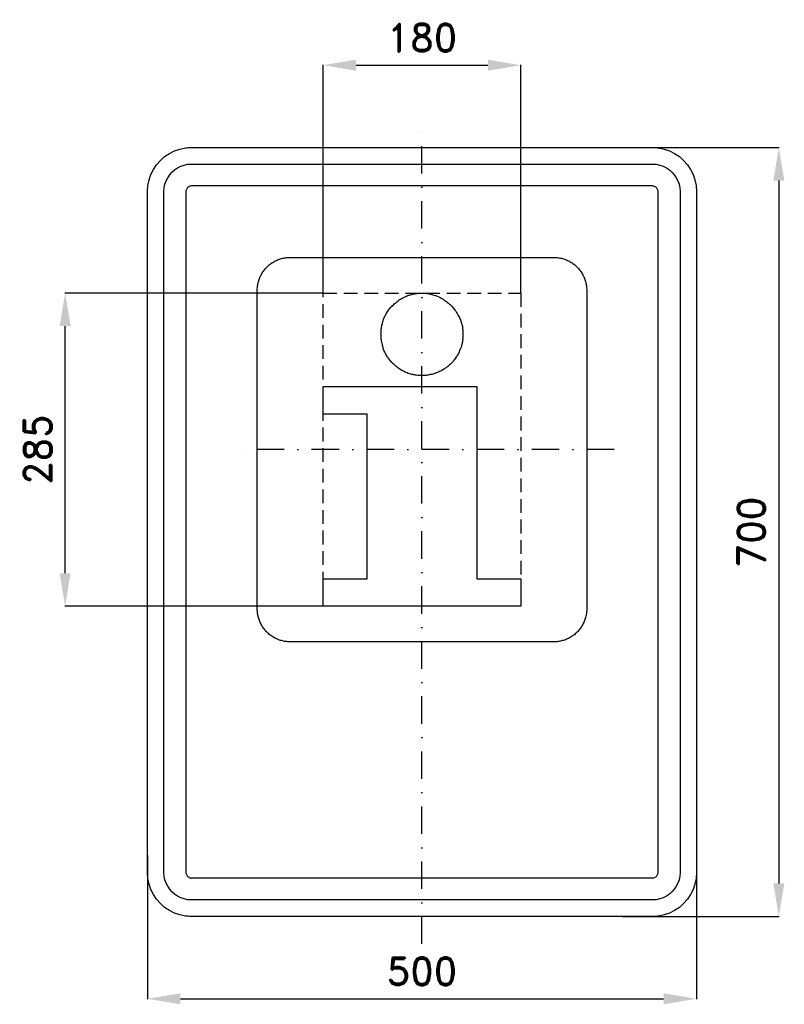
# Model space of a CAD drawing. Header units: millimetres. Extents: x -366 to 330, y -430 to 466.
import ezdxf

# ---------------------------------------------------------------- set-up
doc = ezdxf.new("R2010")
doc.units = ezdxf.units.MM
doc.header["$LTSCALE"] = 5
doc.linetypes.add('ČERCHOVANÁX2', pattern=[2, 1, -0.5, 0, -0.5])
doc.linetypes.add('ČÁRKOVANÁX2', pattern=[1.5, 1, -0.5])
doc.layers.add('Kóty', color=2, linetype='Continuous')
doc.layers.add('Značka', color=7, linetype='Continuous')
doc.styles.get("Standard").update_dxf_attribs({"font": 'romand.shx', "height": 25})
doc.dimstyles.get("Standard").update_dxf_attribs({"dimtxt": 25, "dimasz": 30, "dimexe": 0.18, "dimexo": 0.0625, "dimgap": 12.5, "dimtad": 1, "dimdec": 0, "dimzin": 0, "dimdsep": 46, "dimtxsty": 'Standard', "dimcen": 0.09, "dimadec": 0, "dimazin": 0, "dimtfac": 1, "dimtdec": 0, "dimtofl": 0, "dimtmove": 0, "dimatfit": 3, "dimfxl": 1, "dimtolj": 1, "dimtzin": 0, "dimarcsym": 0})

# ---------------------------------------------------------------- blocks, each defined once
blk = doc.blocks.new('*D0')
at = {"layer": 'Defpoints', "color": 0, "transparency": 16777216}
for p in [(-325, 217.5), (-90, 217.5), (-90, -67.5)]:
    blk.add_point(p, dxfattribs=at)
at = {"layer": 'Kóty', "color": 0, "lineweight": -2, "transparency": 16777216}
for p, q in [((-90.0625, 217.5), (-325.18, 217.5)), ((-325, -37.5), (-325, 187.5)), ((-90.0625, -67.5), (-325.18, -67.5))]:
    blk.add_line(p, q, dxfattribs=at)
at = {"layer": 'Kóty', "color": 0, "transparency": 16777216}
for points in [[(-330, 187.5), (-320, 187.5), (-325, 217.5)], [(-330, -37.5), (-320, -37.5), (-325, -67.5)]]:
    blk.add_solid(points, dxfattribs=at)
at = {"layer": 'Kóty', "color": 0, "transparency": 16777216, "insert": (-350, 75), "char_height": 25, "attachment_point": 5, "rotation": 90}
blk.add_mtext('\\A1;285', dxfattribs=at)
blk = doc.blocks.new('*D1')
at = {"layer": 'Defpoints', "color": 0, "transparency": 16777216}
for p in [(190.52, 350), (182.61, -350), (325, -350)]:
    blk.add_point(p, dxfattribs=at)
at = {"layer": 'Kóty', "color": 0, "lineweight": -2, "transparency": 16777216}
for p, q in [((190.59, 350), (325.18, 350)), ((325, 320), (325, -320)), ((182.67, -350), (325.18, -350))]:
    blk.add_line(p, q, dxfattribs=at)
at = {"layer": 'Kóty', "color": 0, "transparency": 16777216}
for points in [[(320, 320), (330, 320), (325, 350)], [(320, -320), (330, -320), (325, -350)]]:
    blk.add_solid(points, dxfattribs=at)
at = {"layer": 'Kóty', "color": 0, "transparency": 16777216, "insert": (300, 0), "char_height": 25, "attachment_point": 5, "rotation": 90}
blk.add_mtext('\\A1;700', dxfattribs=at)
blk = doc.blocks.new('*D2')
at = {"layer": 'Defpoints', "color": 0, "transparency": 16777216}
for p in [(250, -284.33), (-250, -294.45), (250, -425)]:
    blk.add_point(p, dxfattribs=at)
at = {"layer": 'Kóty', "color": 0, "lineweight": -2, "transparency": 16777216}
for p, q in [((250, -284.4), (250, -425.18)), ((-250, -294.51), (-250, -425.18)), ((-220, -425), (220, -425))]:
    blk.add_line(p, q, dxfattribs=at)
at = {"layer": 'Kóty', "color": 0, "transparency": 16777216}
for points in [[(-220, -420), (-220, -430), (-250, -425)], [(220, -420), (220, -430), (250, -425)]]:
    blk.add_solid(points, dxfattribs=at)
at = {"layer": 'Kóty', "color": 0, "transparency": 16777216, "insert": (0, -400), "char_height": 25, "attachment_point": 5}
blk.add_mtext('\\A1;500', dxfattribs=at)
blk = doc.blocks.new('*D3')
at = {"layer": 'Defpoints', "color": 0, "transparency": 16777216}
for p in [(90, 425), (-90.0625, 217.5), (90, 217.5)]:
    blk.add_point(p, dxfattribs=at)
at = {"layer": 'Kóty', "color": 0, "lineweight": -2, "transparency": 16777216}
for p, q in [((-90.0625, 217.5625), (-90.0625, 425.18)), ((-60.0625, 425), (60, 425)), ((90, 217.5625), (90, 425.18))]:
    blk.add_line(p, q, dxfattribs=at)
at = {"layer": 'Kóty', "color": 0, "transparency": 16777216}
for points in [[(-60.0625, 430), (-60.0625, 420), (-90.0625, 425)], [(60, 430), (60, 420), (90, 425)]]:
    blk.add_solid(points, dxfattribs=at)
at = {"layer": 'Kóty', "color": 0, "transparency": 16777216, "insert": (-0.03125, 450), "char_height": 25, "attachment_point": 5}
blk.add_mtext('\\A1;180', dxfattribs=at)

msp = doc.modelspace()

# ---------------------------------------------------------------- linework, layer by layer
at = {"layer": 'Značka', "color": 6, "linetype": 'ČERCHOVANÁX2', "ltscale": 5}
for points in [[(0, -375), (0, 375)], [(175, 75), (-175, 75)]]:
    msp.add_lwpolyline(points, dxfattribs=at)
at = {"layer": 'Značka', "color": 5}
for points in [[(-210, -350), (-210.2, -349.9995), (-210.3, -349.9988, -0.0321716), (-215.5, -349.637), (-220.6, -348.5823), (-225.5, -346.9227), (-230.1, -344.5885), (-234.4, -341.714), (-238.3, -338.2843), (-241.7, -334.4026), (-244.6, -330.0906), (-246.9, -325.4605), (-248.6, -320.5549), (-249.7, -315.4767), (-250, -310.314), (-250, -310.157), (-250, -310), (-250, 310), (-250, 310.157), (-250, 310.314), (-249.6, 315.479), (-248.6, 320.555), (-246.9, 325.464), (-244.6, 330.091), (-241.7, 334.402), (-238.3, 338.284), (-234.4, 341.717), (-230.1, 344.589), (-225.5, 346.906), (-220.6, 348.582), (-215.5, 349.654, -0.0367311), (-210.3, 349.999), (-210.2, 350), (-210, 350), (210, 350), (210.2, 350), (210.3, 349.999, -0.0321716), (215.5, 349.637), (220.6, 348.582), (225.5, 346.923), (230.1, 344.589), (234.4, 341.714), (238.3, 338.284), (241.7, 334.403), (244.6, 330.091), (246.9, 325.46), (248.6, 320.555), (249.7, 315.477), (250, 310.314), (250, 310.157), (250, 310), (250, -310), (250, -310.157), (250, -310.314), (249.6, -315.4791), (248.6, -320.5549), (246.9, -325.4636), (244.6, -330.0906), (241.7, -334.4017), (238.3, -338.2843), (234.4, -341.7172), (230.1, -344.5885), (225.5, -346.9061), (220.6, -348.5823), (215.5, -349.6542, -0.0367341), (210.3, -349.9988), (210.2, -349.9996), (210, -350), (-210, -350)], [(-210, -335), (-210.1, -334.9997), (-210.2, -334.9992, -0.0321601), (-213.4, -334.7731), (-216.6, -334.1139), (-219.7, -333.0767), (-222.6, -331.6178), (-225.3, -329.8212), (-227.7, -327.6777), (-229.8, -325.2516), (-231.6, -322.5566), (-233.1, -319.6628), (-234.1, -316.5968), (-234.8, -313.423), (-235, -310.196), (-235, -310.098), (-235, -310), (-235, 310), (-235, 310.098), (-235, 310.196), (-234.8, 313.424), (-234.1, 316.597), (-233.1, 319.665), (-231.6, 322.557), (-229.8, 325.251), (-227.7, 327.678), (-225.3, 329.823), (-222.6, 331.618), (-219.7, 333.066), (-216.6, 334.114), (-213.4, 334.784, -0.0367287), (-210.2, 334.999), (-210.1, 335), (-210, 335), (210, 335), (210.1, 335), (210.2, 334.999, -0.0321789), (213.4, 334.773), (216.6, 334.114), (219.7, 333.077), (222.6, 331.618), (225.3, 329.821), (227.7, 327.678), (229.8, 325.252), (231.6, 322.557), (233.1, 319.663), (234.1, 316.597), (234.8, 313.423), (235, 310.196), (235, 310.098), (235, 310), (235, -310), (235, -310.098), (235, -310.196), (234.8, -313.424), (234.1, -316.5968), (233.1, -319.6648), (231.6, -322.5566), (229.8, -325.2511), (227.7, -327.6777), (225.3, -329.8233), (222.6, -331.6178), (219.7, -333.0663), (216.6, -334.1139), (213.4, -334.7839), (210.2, -334.9992), (210.1, -334.9997), (210, -335), (-210, -335)], [(-120, -100), (-120.12, -100), (-120.24, -99.999, -0.032176), (-124.11, -99.728, -0.0354414), (-127.92, -98.937, -0.0362606), (-131.6, -97.692, -0.0344037), (-135.07, -95.941, -0.0337135), (-138.3, -93.785, -0.0340917), (-141.21, -91.213, -0.0341856), (-143.79, -88.302, -0.0342456), (-145.94, -85.068, -0.0340273), (-147.68, -81.595, -0.0333729), (-148.94, -77.916, -0.0341419), (-149.74, -74.108, -0.0367803), (-150, -70.236), (-150, -70.118), (-150, -70), (-150, 220), (-150, 220.118), (-150, 220.236, -0.0322112), (-149.73, 224.109, -0.035398), (-148.94, 227.916, -0.0362567), (-147.69, 231.598, -0.0344175), (-145.94, 235.068, -0.0337071), (-143.79, 238.301, -0.034076), (-141.21, 241.213, -0.0342033), (-138.3, 243.788, -0.0342414), (-135.07, 245.941, -0.0340198), (-131.6, 247.68, -0.0334199), (-127.92, 248.937, -0.0341212), (-124.11, 249.741, -0.0367502), (-120.24, 249.999), (-120.12, 250), (-120, 250), (120, 250), (120.12, 250), (120.24, 249.999, -0.032176), (124.11, 249.728, -0.0354605), (127.92, 248.937, -0.0362606), (131.6, 247.692, -0.0344109), (135.07, 245.941, -0.0337199), (138.3, 243.785, -0.034086), (141.21, 241.213, -0.0341806), (143.79, 238.302, -0.0342282), (145.94, 235.068, -0.0340198), (147.68, 231.595, -0.0333706), (148.94, 227.916, -0.0341419), (149.74, 224.108, -0.0367795), (150, 220.236), (150, 220.118), (150, 220), (150, -70), (150, -70.118), (150, -70.236), (149.73, -74.109), (148.94, -77.916), (147.69, -81.598, -0.0344283), (145.94, -85.068, -0.0337199), (143.79, -88.301, -0.034076), (141.21, -91.213, -0.0341972), (138.3, -93.788, -0.034235), (135.07, -95.941, -0.034041), (131.6, -97.68, -0.0334197), (127.92, -98.937, -0.0341328), (124.11, -99.741, -0.0367502), (120.24, -99.999), (120.12, -100), (120, -100), (-120, -100)], [(37.33, 179.872), (37.33, 179.861), (37.33, 179.85), (37.33, 179.788), (37.33, 179.726), (37.33, 179.683), (37.33, 179.64), (37.33, 179.602), (37.33, 179.563), (37.33, 179.526), (37.33, 179.489), (37.33, 179.438), (37.33, 179.386), (37.33, 179.375), (37.33, 179.364), (37.33, 179.215), (37.33, 179.066), (37.32, 178.768), (37.32, 178.471), (37.29, 177.729), (37.24, 176.987), (37.16, 176.003), (37.05, 175.022), (36.92, 174.051), (36.77, 173.084), (36.63, 172.322), (36.48, 171.562), (36.28, 170.627), (36.05, 169.702), (35.69, 168.597), (35.27, 167.509), (34.91, 166.601), (34.55, 165.697), (34.17, 164.8), (33.77, 163.912), (33.44, 163.209), (33.11, 162.51), (32.68, 161.648), (32.22, 160.804), (31.57, 159.786), (30.88, 158.797), (30.3, 157.973), (29.7, 157.156), (29.09, 156.354), (28.46, 155.568), (27.95, 154.956), (27.43, 154.353), (26.77, 153.622), (26.08, 152.923), (25.18, 152.117), (24.24, 151.356), (23.46, 150.75), (22.68, 150.155), (21.9, 149.58), (21.1, 149.021), (20.46, 148.583), (19.81, 148.147), (18.99, 147.596), (18.15, 147.076), (17.12, 146.522), (16.05, 146.025), (15.13, 145.618), (14.21, 145.231), (13.27, 144.866), (12.33, 144.526), (11.57, 144.272), (10.81, 144.033), (9.89, 143.761), (8.95, 143.516), (7.78, 143.25), (6.6, 143.018), (5.64, 142.848), (4.69, 142.7), (3.75, 142.583), (2.81, 142.497), (2.07, 142.45), (1.33, 142.434), (0.41, 142.459), (-0.51, 142.499), (-1.71, 142.524), (-2.9, 142.55), (-3.89, 142.603), (-4.88, 142.69), (-5.85, 142.803), (-6.83, 142.945), (-7.6, 143.08), (-8.36, 143.247), (-9.3, 143.499), (-10.23, 143.77), (-11.4, 144.093), (-12.57, 144.441), (-13.52, 144.777), (-14.45, 145.156), (-15.34, 145.551), (-16.23, 145.972), (-16.91, 146.317), (-17.58, 146.675), (-18.39, 147.118), (-19.18, 147.584), (-20.18, 148.229), (-21.16, 148.91), (-21.96, 149.488), (-22.74, 150.081), (-23.51, 150.688), (-24.26, 151.313), (-24.85, 151.823), (-25.44, 152.343), (-26.15, 153.005), (-26.85, 153.686), (-27.67, 154.535), (-28.46, 155.414), (-29.1, 156.176), (-29.71, 156.958), (-30.31, 157.756), (-30.88, 158.57), (-31.33, 159.226), (-31.75, 159.893), (-32.24, 160.727), (-32.73, 161.567), (-33.32, 162.587), (-33.89, 163.624), (-34.3, 164.504), (-34.67, 165.406), (-35, 166.322), (-35.29, 167.249), (-35.5, 168.004), (-35.68, 168.767), (-35.86, 169.745), (-36.05, 170.719), (-36.35, 171.839), (-36.66, 172.957), (-36.86, 173.909), (-37, 174.872), (-37.12, 175.846), (-37.21, 176.823), (-37.26, 177.61), (-37.29, 178.399), (-37.32, 179.389), (-37.33, 180.38), (-37.31, 181.569), (-37.25, 182.757), (-37.16, 183.741), (-37.06, 184.722), (-36.92, 185.692), (-36.77, 186.659), (-36.63, 187.422), (-36.48, 188.183), (-36.27, 189.114), (-36.05, 190.041), (-35.75, 191.215), (-35.41, 192.377), (-35.09, 193.323), (-34.74, 194.257), (-34.36, 195.172), (-33.95, 196.074), (-33.6, 196.786), (-33.23, 197.486), (-32.73, 198.344), (-32.22, 199.194), (-31.63, 200.185), (-31.02, 201.164), (-30.48, 201.963), (-29.89, 202.738), (-29.28, 203.505), (-28.64, 204.251), (-28.11, 204.844), (-27.55, 205.418), (-26.82, 206.125), (-26.08, 206.821), (-25.23, 207.627), (-24.38, 208.421), (-23.65, 209.058), (-22.89, 209.672), (-22.13, 210.265), (-21.35, 210.836), (-20.71, 211.274), (-20.07, 211.694), (-19.25, 212.195), (-18.41, 212.669), (-17.38, 213.211), (-16.34, 213.72), (-15.46, 214.127), (-14.57, 214.513), (-13.67, 214.878), (-12.76, 215.218), (-12.03, 215.473), (-11.3, 215.711), (-10.38, 215.985), (-9.46, 216.228), (-8.27, 216.497), (-7.07, 216.73), (-6.08, 216.907), (-5.09, 217.066), (-4.12, 217.202), (-3.15, 217.314), (-2.38, 217.385), (-1.61, 217.44), (-0.68, 217.485), (0.26, 217.5, -0.0106205), (1.38, 217.478), (2.51, 217.411), (3.47, 217.323), (4.43, 217.204), (5.42, 217.053), (6.39, 216.874), (7.19, 216.71), (7.98, 216.523), (8.98, 216.255), (9.97, 215.974), (11.08, 215.667), (12.18, 215.337), (13.09, 215.022), (14, 214.671), (14.9, 214.292), (15.79, 213.885), (16.5, 213.536), (17.2, 213.167), (18.07, 212.677), (18.92, 212.16), (19.92, 211.512), (20.9, 210.835), (21.7, 210.258), (22.48, 209.663), (23.25, 209.056), (24.01, 208.431), (24.6, 207.921), (25.18, 207.401), (25.89, 206.738), (26.59, 206.059), (27.41, 205.224), (28.2, 204.364), (28.84, 203.626), (29.46, 202.868), (30.06, 202.087), (30.63, 201.286), (31.07, 200.626), (31.49, 199.949), (31.99, 199.065), (32.47, 198.177), (33.08, 197.15), (33.67, 196.119), (34.13, 195.239), (34.54, 194.338), (34.92, 193.422), (35.28, 192.495), (35.54, 191.74), (35.79, 190.977), (36.06, 190.004), (36.31, 189.025), (36.56, 187.983), (36.77, 186.934), (36.93, 186.021), (37.04, 185.103), (37.14, 184.167), (37.22, 183.23), (37.26, 182.479), (37.3, 181.727), (37.32, 180.938), (37.33, 180.148), (37.33, 180.01), (37.33, 179.872)]]:
    msp.add_lwpolyline(points, format="xyb", dxfattribs=at)
for points in [[(-210, -315), (210, -315), (210, -315), (210, -315), (210.7, -314.955), (211.3, -314.823), (211.9, -314.615), (212.5, -314.324), (213.1, -313.964), (213.5, -313.536), (214, -313.05), (214.3, -312.511), (214.6, -311.933), (214.8, -311.319), (215, -310.685), (215, -310.039), (215, -310.02), (215, -310), (215, 310), (215, 310.02), (215, 310.039), (215, 310.685), (214.8, 311.319), (214.6, 311.933), (214.3, 312.511), (214, 313.05), (213.5, 313.536), (213.1, 313.965), (212.5, 314.324), (211.9, 314.613), (211.3, 314.823), (210.7, 314.957), (210, 315), (210, 315), (210, 315), (-210, 315), (-210, 315), (-210, 315), (-210.7, 314.955), (-211.3, 314.823), (-211.9, 314.615), (-212.5, 314.324), (-213.1, 313.964), (-213.5, 313.536), (-214, 313.05), (-214.3, 312.511), (-214.6, 311.933), (-214.8, 311.319), (-215, 310.685), (-215, 310.039), (-215, 310.02), (-215, 310), (-215, -310), (-215, -310.02), (-215, -310.039), (-215, -310.685), (-214.8, -311.319), (-214.6, -311.933), (-214.3, -312.511), (-214, -313.05), (-213.5, -313.536), (-213.1, -313.965), (-212.5, -314.324), (-211.9, -314.613), (-211.3, -314.823), (-210.7, -314.957), (-210, -315), (-210, -315), (-210, -315)], [(49.86, -42.586), (90, -42.586), (90, -67.5), (49.86, -67.5), (-49.86, -67.5), (-90, -67.5), (-90, -42.586), (-49.86, -42.586), (-49.86, 107.414), (-90, 107.414), (-90, 132.329), (-49.86, 132.329), (49.86, 132.329), (49.86, 107.414), (49.86, -42.586)]]:
    msp.add_lwpolyline(points, dxfattribs=at)
at = {"layer": 'Značka', "color": 6, "linetype": 'ČÁRKOVANÁX2', "ltscale": 2.5}
msp.add_lwpolyline([(-90, -67.5), (-90, 217.5), (90, 217.5), (90, -67.5), (-90, -67.5)], dxfattribs=at)

# ---------------------------------------------------------------- dimensions: what is measured, and where the dimension line sits
at = {"layer": 'Kóty'}
for base, p1, p2, picture, middle in [((90, 425), (-90.0625, 217.5), (90, 217.5), '*D3', (-0.0312, 450)), ((250, -425), (-250, -294.4474), (250, -284.3349), '*D2', (0, -400))]:
    dim = msp.add_linear_dim(base=base, p1=p1, p2=p2, dimstyle='Standard', dxfattribs=at)
    dim.commit()
    dim.dimension.update_dxf_attribs({"geometry": picture, "text_midpoint": middle})
for base, p1, p2, picture, middle in [((325, -350), (190.5244, 350), (182.6082, -350), '*D1', (300, 0)), ((-325, 217.5), (-90, -67.5), (-90, 217.5), '*D0', (-350, 75))]:
    dim = msp.add_linear_dim(base=base, p1=p1, p2=p2, angle=90, dimstyle='Standard', dxfattribs=at)
    dim.commit()
    dim.dimension.update_dxf_attribs({"geometry": picture, "text_midpoint": middle})

doc.saveas('drawing.dxf')
